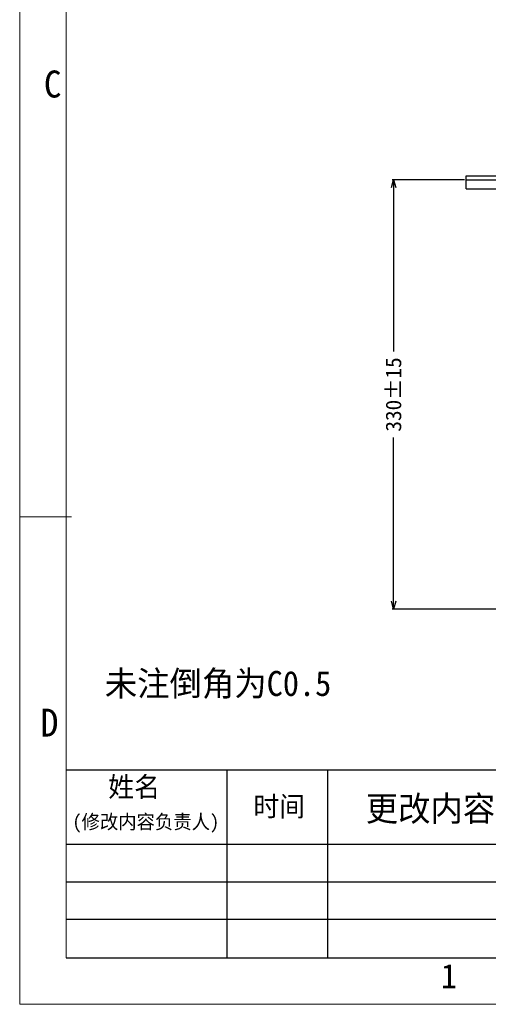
# Model space of a CAD drawing. Header units: millimetres. Extents: x -24622 to 2009, y -1603 to 2074.
# Tile 135 of 256: x -81 to 279, y 606 to 1363. Entities that reach past the tile are written whole.
import ezdxf
from ezdxf.enums import TextEntityAlignment as Align
from ezdxf.lldxf.tags import DXFTag

# ---------------------------------------------------------------- set-up
doc = ezdxf.new("R2010")
doc.units = ezdxf.units.MM
doc.layers.add('用户自定义1', color=4, linetype='Continuous', lineweight=13)
doc.styles.add('样式 2', font='simkai.ttf', dxfattribs={"width": 0.95})
tags = doc.linetypes.add('CENTER', pattern=[2, 1.25, -0.25, 0.25, -0.25]).pattern_tags.tags
tags[10:11] = [DXFTag(74, 4), DXFTag(75, 0), DXFTag(340, '0'), DXFTag(46, 1.0), DXFTag(50, 0.0), DXFTag(44, 0.0), DXFTag(45, 0.0)]
tags[8:9] = [DXFTag(74, 4), DXFTag(75, 0), DXFTag(340, '0'), DXFTag(46, 1.0), DXFTag(50, 0.0), DXFTag(44, 0.0), DXFTag(45, 0.0)]
tags[6:7] = [DXFTag(74, 4), DXFTag(75, 0), DXFTag(340, '0'), DXFTag(46, 1.0), DXFTag(50, 0.0), DXFTag(44, 0.0), DXFTag(45, 0.0)]
tags[4:5] = [DXFTag(74, 4), DXFTag(75, 0), DXFTag(340, '0'), DXFTag(46, 1.0), DXFTag(50, 0.0), DXFTag(44, 0.0), DXFTag(45, 0.0)]
doc.dimstyles.new('副本 12', dxfattribs={"dimtxt": 12, "dimasz": 6, "dimexe": 1, "dimexo": 1.2, "dimgap": 2, "dimtad": 0, "dimtxsty": 'Standard', "dimblk": 'OPEN30', "dimcen": 0, "dimclrd": 5, "dimclre": 3, "dimclrt": 256, "dimadec": 0, "dimazin": 2, "dimtm": 1e-09, "dimtfac": 0.6, "dimtofl": 0, "dimtmove": 0, "dimatfit": 3, "dimldrblk": 'OPEN30', "dimfxl": 0, "dimtolj": 1, "dimarcsym": 0})

# ---------------------------------------------------------------- blocks, each defined once
blk = doc.blocks.new('_Open30')
at = {"color": 0, "linetype": 'ByBlock', "lineweight": -2}
for p, q in [((-1, 0.27), (0, 0)), ((0, 0), (-1, -0.27)), ((0, 0), (-1, 0))]:
    blk.add_line(p, q, dxfattribs=at)
blk = doc.blocks.new('*D145')
at = {"color": 3, "linetype": 'ByBlock', "lineweight": -2}
for p, q in [((260.94, 1240.14), (205.32, 1240.14)), ((340.94, 910.21), (205.32, 910.21))]:
    blk.add_line(p, q, dxfattribs=at)
at = {"color": 5, "linetype": 'ByBlock', "lineweight": -2}
for p, q in [((206.32, 1234.14), (206.32, 1108.18)), ((206.32, 916.21), (206.32, 1042.18))]:
    blk.add_line(p, q, dxfattribs=at)
at = {"layer": 'Defpoints', "color": 0, "linetype": 'ByBlock'}
for p in [(206.32, 1240.14), (262.14, 1240.14), (342.14, 910.21)]:
    blk.add_point(p, dxfattribs=at)
at = {"color": 5, "linetype": 'ByBlock', "lineweight": -2, "xscale": 6, "yscale": 6, "zscale": 6}
for p, rotation in [((206.32, 1240.14), 90), ((206.32, 910.21), 270)]:
    blk.add_blockref('_Open30', p, dxfattribs=dict(at, rotation=rotation))
at = {"linetype": 'ByBlock', "insert": (206.32, 1075.18), "char_height": 12, "attachment_point": 5, "rotation": 90}
blk.add_mtext('\\A1;330%%P15', dxfattribs=at)

msp = doc.modelspace()

# ---------------------------------------------------------------- linework, layer by layer
at = {"color": 7, "linetype": 'Continuous'}
for p, q in [((262.144, 1243.142), (562.144, 1243.142)), ((262.144, 1233.142), (262.144, 1243.142)), ((262.144, 1233.142), (562.144, 1233.142))]:
    msp.add_line(p, q, dxfattribs=at)
at = {"color": 1, "linetype": 'CENTER', "ltscale": 60.96}
msp.add_line((262.144, 1240.142), (562.144, 1240.142), dxfattribs=at)
at = {"color": 7, "linetype": 'Continuous', "lineweight": 25}
for p, q in [((-45.101, 786.687), (908.309, 786.687)), ((78.211, 786.687), (78.211, 642.202)), ((155.562, 786.687), (155.562, 642.202)), ((-45.101, 729.447), (908.309, 729.447)), ((908.309, 700.237), (-45.101, 700.237)), ((-45.101, 671.735), (908.309, 671.735))]:
    msp.add_line(p, q, dxfattribs=at)
at = {"color": 0, "linetype": 'Continuous', "lineweight": 25}
msp.add_line((-45.101, 642.202), (1973.314, 642.202), dxfattribs=at)
at = {"layer": '用户自定义1', "color": 0, "lineweight": 15, "ltscale": 0.3}
for p, q in [((-80.913, 606.414), (-80.913, 2002.143)), ((-45.125, 642.202), (-45.125, 2002.143)), ((1973.314, 642.202), (-45.125, 642.202)), ((2009.102, 606.414), (-80.913, 606.414))]:
    msp.add_line(p, q, dxfattribs=at)
at = {"layer": '用户自定义1', "lineweight": 15, "ltscale": 0.3}
msp.add_line((-80.913, 980.993), (-41.149, 980.993), dxfattribs=at)

# ---------------------------------------------------------------- texts
at = {"color": 7, "linetype": 'Continuous', "lineweight": 25, "attachment_point": 1, "style": '样式 2'}
for s, insert, char_height in [('未注倒角为C0.5', (-15.515, 862.62), 19.1937), ('姓名', (-12.876, 781.274), 15.355), ('时间', (98.527, 766.247), 15.355), ('更改内容简介', (184.944, 766.439), 19.1937), ('(修改内容负责人)', (-40.417, 752.15), 10.8815)]:
    msp.add_mtext(s, dxfattribs=dict(at, insert=insert, char_height=char_height))
at = {"layer": '用户自定义1', "color": 0, "lineweight": 15, "ltscale": 0.3, "style": '样式 2', "width": 0.95}
for s, height, p in [('C', 20.747, (-55.602, 1303.43)), ('D', 21.473, (-58.039, 812.195)), ('1', 18.672, (248.855, 618.74))]:
    msp.add_text(s, height=height, dxfattribs=at).set_placement(p, align=Align.CENTER)

# ---------------------------------------------------------------- dimensions: what is measured, and where the dimension line sits
at = {"color": 5, "linetype": 'ByBlock'}
dim = msp.add_linear_dim(base=(206.317, 1240.142), p1=(342.144, 910.209), p2=(262.144, 1240.142), angle=90, text='330%%P15', dimstyle='副本 12', dxfattribs=at)
dim.commit()
dim.dimension.update_dxf_attribs({"geometry": '*D145', "text_midpoint": (206.317, 1075.176)})

doc.saveas('drawing.dxf')
